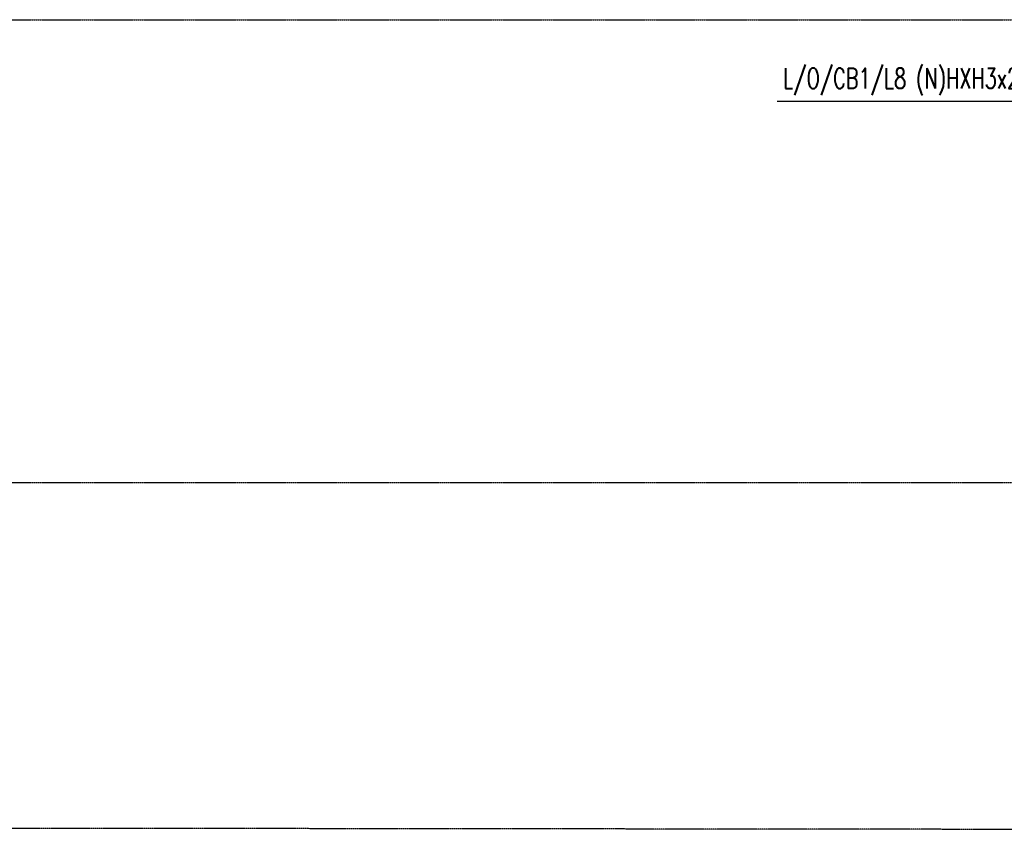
# Model space of a CAD drawing. Header units: inches. Extents: x -281236 to -70395, y 38777 to 102341.
# Tile 173 of 244: x -140799 to -139821, y 58250 to 59057. Entities that reach past the tile are written whole.
import ezdxf

# ---------------------------------------------------------------- set-up
doc = ezdxf.new("R2010")
doc.units = ezdxf.units.IN
doc.header["$MEASUREMENT"] = 0
doc.linetypes.add('CENTER', pattern=[2, 1.25, -0.25, 0.25, -0.25])
doc.layers.add('E35', color=6, linetype='Continuous')
doc.layers.add('Os-osie glowne', color=8, linetype='CENTER')
doc.styles.add('ROMANS', font='romans', dxfattribs={"width": 0.85})

msp = doc.modelspace()

# ---------------------------------------------------------------- linework, layer by layer
at = {"layer": 'E35'}
msp.add_line((-139687.34, 58975.19), (-140046.6, 58975.19), dxfattribs=at)
at = {"layer": 'Os-osie glowne'}
msp.add_line((-138010.88, 58249.76), (-143199.4, 58255.24), dxfattribs=at)
for points in [[(-143199.4, 59056.54), (-138010.88, 59056.54)], [(-143199.4, 58596.54), (-138010.88, 58596.54)]]:
    msp.add_lwpolyline(points, dxfattribs=at)

# ---------------------------------------------------------------- texts
at = {"layer": 'E35', "style": 'ROMANS', "width": 0.7}
msp.add_text('L/O/CB1/L8 (N)HXH3x2,5/E90', height=20, dxfattribs=at).set_placement((-140040.83, 58988.26))

doc.saveas('drawing.dxf')
